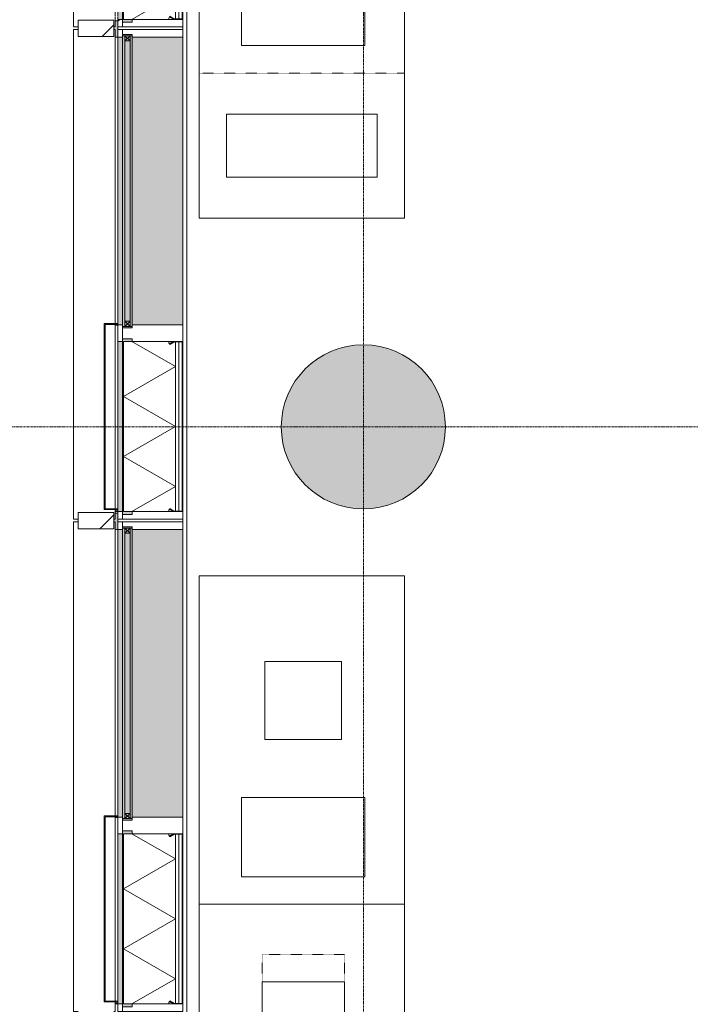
# Model space of a CAD drawing. Header units: millimetres. Extents: x -281 to 121694, y -16481 to 65128.
# Tile 24 of 256: x 8744 to 11195, y 19889 to 23489. Entities that reach past the tile are written whole.
import ezdxf

# ---------------------------------------------------------------- set-up
doc = ezdxf.new("R2010")
doc.units = ezdxf.units.MM
doc.linetypes.add('Grid Line', pattern=[12, 6, -2, 2, -2])
doc.linetypes.add('NLRS_Dash-0_6mm_Space-0_6mm_cpz', pattern=[1.2, 0.6, -0.6])
for name, color, linetype, lineweight in [('A--L$01A__Algemeen', 7, 'Continuous', 5), ('A--L$07A__Stramien', 1, 'Continuous', 5), ('A--L21__Buitenwanden', 3, 'Continuous', 5), ('A--L28__Hoofddraagconstructies', 3, 'Continuous', 5), ('A--L3__Afbouw', 2, 'Continuous', 5), ('A--L82__LosseGebruikersInvent', 1, 'Continuous', 5), ('A--L8__LosseInventaris', 1, 'Continuous', 5), ('A--LD21__DetailPenFijnHidden', 1, 'Continuous', 5)]:
    doc.layers.add(name, color=color, linetype=linetype, lineweight=lineweight)
pattern_1 = [(315, (-20757.5, 9103), (449.013, 449.013), []), (315, (-20757.5, 8944.25), (898.026, 0), []), (315, (-20757.5, 9261.75), (898.026, 0), [])]
pattern_2 = [(315, (-22557.5, 9103), (449.013, 449.013), []), (315, (-22557.5, 8944.25), (898.026, 0), []), (315, (-22557.5, 9261.75), (898.026, 0), [])]
pattern_3 = [(315, (-24357.5, 9103), (449.013, 449.013), []), (315, (-24357.5, 8944.25), (898.026, 0), []), (315, (-24357.5, 9261.75), (898.026, 0), [])]

# ---------------------------------------------------------------- blocks, each defined once
blk = doc.blocks.new('TBR-B-BWK-C-BES-ARC-R25_rvt-1-L_80_ 13')
at = {"layer": 'A--L28__Hoofddraagconstructies'}
blk.add_hatch(color=21, dxfattribs=at).paths.add_polyline_path([(10000, 21700), (10058.5, 21705.8), (10114.8, 21722.8), (10166.7, 21750.6), (10212.1, 21787.9), (10249.4, 21833.3), (10277.2, 21885.2), (10294.2, 21941.5), (10300, 22000), (10294.2, 22058.5), (10277.2, 22114.8), (10249.4, 22166.7), (10212.1, 22212.1), (10166.7, 22249.4), (10114.8, 22277.2), (10058.5, 22294.2), (10000, 22300), (9941.5, 22294.2), (9885.2, 22277.2), (9833.3, 22249.4), (9787.9, 22212.1), (9750.6, 22166.7), (9722.8, 22114.8), (9705.8, 22058.5), (9700, 22000), (9705.8, 21941.5), (9725, 21881.2), (9750.6, 21833.3), (9787.9, 21787.9), (9833.3, 21750.6), (9885.2, 21722.8), (9941.5, 21705.8)])
at = {"layer": 'A--L28__Hoofddraagconstructies', "color": 241, "lineweight": 18}
for start, end in [(0, 180), (180, 360)]:
    blk.add_arc((10000, 22000), 300, start, end, dxfattribs=at)
blk = doc.blocks.new('Rectangular Mullion - 1332_435 x 60_30min-34469616-L_80_ 13')
at = {"layer": 'A--LD21__DetailPenFijnHidden'}
blk.add_hatch(color=256, dxfattribs=at).paths.add_polyline_path([(30, 237), (-30, 237), (-29.2, 247.1), (-7.5, 247.1), (-7.5, 252), (2.5, 252), (2.5, 247.1), (30, 247.1)])
for p, q in [((-30, 237), (-30, 247.1)), ((30, 247.1), (30, 237))]:
    blk.add_line(p, q, dxfattribs=at)
blk = doc.blocks.new('NLRS_21_GM_LB_element gevel_gen_cpz - NLRS_21_13_08_elementgevel element_gen_cpz-V153-L_80_ 13')
at = {"layer": 'A--L$01A__Algemeen'}
h = blk.add_hatch(dxfattribs=at)
h.set_pattern_fill('FP_148', color=256, style=0, pattern_type=2)
h.set_pattern_definition(pattern_1)
h.paths.add_polyline_path([(-895, -17), (-867.5, -17), (-867.5, 0), (-895, 0)])
h.paths.add_polyline_path([(-245, 0), (-245, -17), (-185, -17), (-185, 0), (-234.2, 0)])
h.paths.add_polyline_path([(867.5, 0), (867.5, -17), (895, -17), (895, 0), (872.5, 0)])
for points in [[(-877.5, -52), (-867.5, -51.5), (-867.5, -20), (-245, -20), (-245, -52), (-235, -52), (-235, -17), (-877.5, -17)], [(-185, -237), (867.5, -237), (867.5, -52), (-185, -52)]]:
    blk.add_hatch(color=256, dxfattribs=at).paths.add_polyline_path(points)
h = blk.add_hatch(color=256, dxfattribs=at)
h.paths.add_polyline_path([(-867.5, -17), (-245, -17), (-245, 0), (-867.5, 0)])
h.paths.add_polyline_path([(-185, -17), (867.5, -17), (867.5, 0), (-185, 0)])
h = blk.add_hatch(dxfattribs=at)
h.set_pattern_fill('FP_147', color=256, style=0, pattern_type=2)
h.set_pattern_definition([(315, (-20757.5, 9103), (42.4264, 42.4264), []), (45, (-20757.5, 9103), (-42.4264, 42.4264), [])])
h.paths.add_polyline_path([(-867.5, -185.7), (-866.8, -203.3), (-858.1, -188.2), (-866.8, -185.7)])
h = blk.add_hatch(dxfattribs=at)
h.set_pattern_fill('FP_148', color=256, style=0, pattern_type=2)
h.set_pattern_definition(pattern_1)
h.paths.add_polyline_path([(-867.5, -205.8), (-867.5, -232), (-865.5, -232), (-865.5, -205.8)])
h.paths.add_polyline_path([(-866.8, -203.3), (-865.1, -204.3), (-856.3, -189.2), (-858.1, -188.2)])
h.paths.add_polyline_path([(-862.5, -237), (-250, -237), (-250, -235), (-862.5, -235)])
h.paths.add_polyline_path([(-256.2, -189.2), (-247.4, -204.3), (-245.7, -203.3), (-254.4, -188.2)])
h.paths.add_polyline_path([(-247, -205.8), (-247, -232), (-245, -232), (-245, -205.8)])
for p, q in [((-867.5, 0), (-895, 0)), ((-895, 0), (-895, -17)), ((-867.5, -17), (-867.5, 0)), ((-867.5, 0), (-860, 0)), ((-857, 0), (-245, 0)), ((-185, 0), (-245, 0)), ((-245, 0), (-245, -17)), ((-185, -17), (-185, 0)), ((-185, 0), (-183, 0)), ((-180, 0), (867.5, 0)), ((895, 0), (867.5, 0)), ((867.5, 0), (867.5, -17)), ((895, -17), (895, 0)), ((-877.5, -17), (-895, -17)), ((-895, -17), (-895, -237)), ((-895, -17), (-867.5, -17)), ((-877.5, -52), (-877.5, -17)), ((-245, -17), (-867.5, -17)), ((-245, -20), (-867.5, -20)), ((-867.5, -20), (-867.5, -185.7)), ((-245, -20), (-867.5, -20)), ((-867.5, -20), (-867.5, -185.7)), ((-775.6, -210), (-665.9, -20)), ((-556.2, -210), (-665.9, -20)), ((-556.2, -210), (-446.6, -20)), ((-336.9, -210), (-446.6, -20)), ((-245, -17), (-190, -17)), ((-245, -185.7), (-245, -20)), ((-245, -185.7), (-245, -20)), ((-195, -17), (-235, -17)), ((-235, -17), (-235, -52)), ((-195, -52), (-195, -17)), ((872.5, -17), (895, -17)), ((895, -17), (877.5, -17)), ((877.5, -17), (877.5, -52)), ((895, -237), (895, -17)), ((-867.5, -52), (-877.5, -52)), ((-775.6, -210), (-867.5, -50.9)), ((-336.9, -210), (-245, -50.9)), ((-235, -52), (-245, -52)), ((-190, -52), (-195, -52)), ((-185, -237), (-185, -52)), ((867.5, -52), (867.5, -237)), ((877.5, -52), (872.5, -52)), ((-867.5, -185.7), (-867.5, -204.5)), ((-867.5, -204.5), (-867.5, -205.8)), ((-867.5, -204.5), (-867.5, -205.8)), ((-867.5, -205.8), (-867.5, -232)), ((-858.1, -188.2), (-866.8, -203.3)), ((-865.5, -232), (-865.5, -205.8)), ((-865.5, -210), (-247, -210)), ((-865.5, -210), (-247, -210)), ((-865.1, -204.3), (-856.3, -189.2)), ((-856.3, -189.2), (-858.1, -188.2)), ((-254.4, -188.2), (-256.2, -189.2)), ((-256.2, -189.2), (-247.4, -204.3)), ((-245.7, -203.3), (-254.4, -188.2)), ((-247, -205.8), (-247, -232)), ((-245, -204.5), (-245, -185.7)), ((-245, -205.8), (-245, -204.5)), ((-245, -205.8), (-245, -204.5)), ((-245, -232), (-245, -205.8)), ((-895, -237), (-867.5, -237)), ((-867.5, -232), (-867.5, -237)), ((-867.5, -237), (-862.5, -237)), ((-865.5, -222.5), (-247, -222.5)), ((-250, -235), (-862.5, -235)), ((-862.5, -237), (-250, -237)), ((-250, -237), (-245, -237)), ((-245, -237), (-245, -232)), ((-245, -237), (-185, -237)), ((867.5, -237), (-185, -237)), ((867.5, -237), (895, -237))]:
    blk.add_line(p, q, dxfattribs=at)
for centre, radius, start, end in [((-867.5, -204.5), 18.8, 60, 90), ((-862.5, -205.8), 5, 150, 180), ((-862.5, -205.8), 3, 150, 180), ((-245, -204.5), 18.8, 90, 120), ((-250, -205.8), 3, 0, 30), ((-250, -205.8), 5, 360, 30), ((-862.5, -232), 5, 180, 270), ((-862.5, -232), 3, 180, 270), ((-862.5, -232), 3, 180, 270), ((-250, -232), 3, 270, 360), ((-250, -232), 3, 270, 0), ((-250, -232), 5, 270, 0)]:
    blk.add_arc(centre, radius, start, end, dxfattribs=at)
blk = doc.blocks.new('NLRS_41_GM_LB_zetwerk gevel_gen_cpz - NLRS_41_12_05_GM_zetwerk gevel_gen_cpz-61879868-L_80_ 13')
at = {"layer": 'A--L$01A__Algemeen'}
for p, q in [((375, 50), (-305, 50)), ((-305, 50), (-305, 0)), ((-302, 0), (-302, 47)), ((-302, 47), (372, 47)), ((372, 47), (372, 0)), ((375, 0), (375, 50)), ((-305, 0), (-302, 0)), ((372, 0), (375, 0))]:
    blk.add_line(p, q, dxfattribs=at)
blk = doc.blocks.new('NLRS_21_GM_LB_element gevel_gen_cpz - NLRS_21_13_08_elementgevel element_gen_cpz-V155-L_80_ 13')
at = {"layer": 'A--L$01A__Algemeen'}
h = blk.add_hatch(dxfattribs=at)
h.set_pattern_fill('FP_151', color=256, style=0, pattern_type=2)
h.set_pattern_definition(pattern_2)
h.paths.add_polyline_path([(-895, -17), (-867.5, -17), (-867.5, 0), (-895, 0)])
h.paths.add_polyline_path([(-245, 0), (-245, -17), (-185, -17), (-185, 0), (-190, 0)])
h.paths.add_polyline_path([(867.5, 0), (867.5, -17), (895, -17), (895, 0), (872.5, 0)])
for points in [[(-877.5, -52), (-867.5, -51.5), (-867.5, -20), (-245, -20), (-245, -52), (-235, -52), (-235, -17), (-877.5, -17), (-877.5, -20)], [(-185, -237), (867.5, -237), (867.5, -52), (-185, -52)]]:
    blk.add_hatch(color=256, dxfattribs=at).paths.add_polyline_path(points)
h = blk.add_hatch(color=256, dxfattribs=at)
h.paths.add_polyline_path([(-867.5, -17), (-245, -17), (-245, 0), (-867.5, 0)])
h.paths.add_polyline_path([(-185, 0), (-185, -17), (867.5, -17), (867.5, 0), (-183, 0)])
h = blk.add_hatch(dxfattribs=at)
h.set_pattern_fill('FP_150', color=256, style=0, pattern_type=2)
h.set_pattern_definition([(315, (-22557.5, 9103), (42.4264, 42.4264), []), (45, (-22557.5, 9103), (-42.4264, 42.4264), [])])
h.paths.add_polyline_path([(-867.5, -185.7), (-866.8, -203.3), (-858.1, -188.2), (-865.1, -186)])
h = blk.add_hatch(dxfattribs=at)
h.set_pattern_fill('FP_151', color=256, style=0, pattern_type=2)
h.set_pattern_definition(pattern_2)
h.paths.add_polyline_path([(-867.5, -205.8), (-867.5, -232), (-865.5, -232), (-865.5, -205.8)])
h.paths.add_polyline_path([(-866.8, -203.3), (-865.1, -204.3), (-856.3, -189.2), (-858.1, -188.2)])
h.paths.add_polyline_path([(-862.5, -237), (-250, -237), (-250, -235), (-862.5, -235)])
h.paths.add_polyline_path([(-256.2, -189.2), (-247.4, -204.3), (-245.7, -203.3), (-254.4, -188.2)])
h.paths.add_polyline_path([(-247, -205.8), (-247, -232), (-245, -232), (-245, -205.8)])
for p, q in [((-867.5, 0), (-895, 0)), ((-895, 0), (-895, -17)), ((-867.5, -17), (-867.5, 0)), ((-867.5, 0), (-860, 0)), ((-857, 0), (-245, 0)), ((-185, 0), (-245, 0)), ((-245, 0), (-245, -17)), ((-185, -17), (-185, 0)), ((-185, 0), (-183, 0)), ((-180, 0), (867.5, 0)), ((895, 0), (867.5, 0)), ((867.5, 0), (867.5, -17)), ((895, -17), (895, 0)), ((-877.5, -17), (-895, -17)), ((-895, -17), (-895, -237)), ((-895, -17), (-867.5, -17)), ((-877.5, -52), (-877.5, -17)), ((-245, -17), (-867.5, -17)), ((-245, -20), (-867.5, -20)), ((-867.5, -20), (-867.5, -185.7)), ((-245, -20), (-867.5, -20)), ((-867.5, -20), (-867.5, -185.7)), ((-775.6, -210), (-665.9, -20)), ((-556.2, -210), (-665.9, -20)), ((-556.2, -210), (-446.6, -20)), ((-336.9, -210), (-446.6, -20)), ((-245, -17), (-190, -17)), ((-245, -185.7), (-245, -20)), ((-245, -185.7), (-245, -20)), ((-195, -17), (-235, -17)), ((-235, -17), (-235, -52)), ((-195, -52), (-195, -17)), ((872.5, -17), (895, -17)), ((895, -17), (877.5, -17)), ((877.5, -17), (877.5, -52)), ((895, -237), (895, -17)), ((-867.5, -52), (-877.5, -52)), ((-775.6, -210), (-867.5, -50.9)), ((-336.9, -210), (-245, -50.9)), ((-235, -52), (-245, -52)), ((-190, -52), (-195, -52)), ((-185, -237), (-185, -52)), ((867.5, -52), (867.5, -237)), ((877.5, -52), (872.5, -52)), ((-867.5, -185.7), (-867.5, -204.5)), ((-867.5, -204.5), (-867.5, -205.8)), ((-867.5, -204.5), (-867.5, -205.8)), ((-867.5, -205.8), (-867.5, -232)), ((-858.1, -188.2), (-866.8, -203.3)), ((-865.5, -232), (-865.5, -205.8)), ((-865.5, -210), (-247, -210)), ((-865.5, -210), (-247, -210)), ((-865.1, -204.3), (-856.3, -189.2)), ((-856.3, -189.2), (-858.1, -188.2)), ((-254.4, -188.2), (-256.2, -189.2)), ((-256.2, -189.2), (-247.4, -204.3)), ((-245.7, -203.3), (-254.4, -188.2)), ((-247, -205.8), (-247, -232)), ((-245, -204.5), (-245, -185.7)), ((-245, -205.8), (-245, -204.5)), ((-245, -205.8), (-245, -204.5)), ((-245, -232), (-245, -205.8)), ((-895, -237), (-867.5, -237)), ((-867.5, -232), (-867.5, -237)), ((-867.5, -237), (-862.5, -237)), ((-865.5, -222.5), (-247, -222.5)), ((-250, -235), (-862.5, -235)), ((-862.5, -237), (-250, -237)), ((-250, -237), (-245, -237)), ((-245, -237), (-245, -232)), ((-245, -237), (-185, -237)), ((867.5, -237), (-185, -237)), ((867.5, -237), (895, -237))]:
    blk.add_line(p, q, dxfattribs=at)
for centre, radius, start, end in [((-867.5, -204.5), 18.8, 60, 90), ((-862.5, -205.8), 5, 150, 180), ((-862.5, -205.8), 3, 150, 180), ((-245, -204.5), 18.8, 90, 120), ((-250, -205.8), 3, 0, 30), ((-250, -205.8), 5, 360, 30), ((-862.5, -232), 5, 180, 270), ((-862.5, -232), 3, 180, 270), ((-862.5, -232), 3, 180, 270), ((-250, -232), 3, 270, 360), ((-250, -232), 3, 270, 0), ((-250, -232), 5, 270, 0)]:
    blk.add_arc(centre, radius, start, end, dxfattribs=at)
blk = doc.blocks.new('NLRS_41_GM_LB_vin gevel_gen_cpz - 41_12_XX_vin gevel-V156-L_80_ 13')
at = {"layer": 'A--L$01A__Algemeen'}
h = blk.add_hatch(dxfattribs=at)
h.set_pattern_fill('FP_152', color=256, style=0, pattern_type=2)
h.set_pattern_definition([(315, (-21657.5, 9103), (449.013, 449.013), []), (315, (-21657.5, 8944.25), (898.026, 0), []), (315, (-21657.5, 9261.75), (898.026, 0), [])])
h.paths.add_polyline_path([(-30, 145), (-30, 15), (30, 15), (30, 145)])
for p, q in [((30, 145), (-30, 145)), ((-30, 145), (-30, 15)), ((30, 15), (30, 145)), ((-30, 15), (30, 15))]:
    blk.add_line(p, q, dxfattribs=at)
blk = doc.blocks.new('NLRS_21_GM_LB_element gevel_gen_cpz - NLRS_21_13_08_elementgevel element_gen_cpz-V157-L_80_ 13')
at = {"layer": 'A--L$01A__Algemeen'}
h = blk.add_hatch(dxfattribs=at)
h.set_pattern_fill('FP_153', color=256, style=0, pattern_type=2)
h.set_pattern_definition(pattern_3)
h.paths.add_polyline_path([(-895, -17), (-867.5, -17), (-867.5, 0), (-895, 0)])
h.paths.add_polyline_path([(-245, -17), (-185, -17), (-185, 0), (-245, 0)])
h.paths.add_polyline_path([(867.5, 0), (867.5, -17), (895, -17), (895, 0), (872.5, 0)])
for points in [[(-877.5, -52), (-867.5, -51.5), (-867.5, -20), (-245, -20), (-245, -52), (-235, -52), (-235, -17), (-877.5, -17), (-877.5, -20)], [(-185, -237), (867.5, -237), (867.5, -52), (-185, -52)]]:
    blk.add_hatch(color=256, dxfattribs=at).paths.add_polyline_path(points)
h = blk.add_hatch(color=256, dxfattribs=at)
h.paths.add_polyline_path([(-867.5, 0), (-867.5, -17), (-245, -17), (-245, 0), (-864.3, 0)])
h.paths.add_polyline_path([(-185, -17), (867.5, -17), (867.5, 0), (-185, 0)])
h = blk.add_hatch(dxfattribs=at)
h.set_pattern_fill('FP_153', color=256, style=0, pattern_type=2)
h.set_pattern_definition(pattern_3)
h.paths.add_polyline_path([(-867.5, -205.8), (-867.5, -232), (-865.5, -232), (-865.5, -205.8)])
h.paths.add_polyline_path([(-866.8, -203.3), (-865.1, -204.3), (-856.3, -189.2), (-858.1, -188.2), (-864.3, -199)])
h.paths.add_polyline_path([(-862.5, -237), (-250, -237), (-250, -235), (-862.5, -235)])
h.paths.add_polyline_path([(-256.2, -189.2), (-247.4, -204.3), (-245.7, -203.3), (-254.4, -188.2)])
h.paths.add_polyline_path([(-247, -205.8), (-247, -232), (-245, -232), (-245, -205.8)])
for p, q in [((-867.5, 0), (-895, 0)), ((-895, 0), (-895, -17)), ((-867.5, -17), (-867.5, 0)), ((-867.5, 0), (-860, 0)), ((-857, 0), (-245, 0)), ((-185, 0), (-245, 0)), ((-245, 0), (-245, -17)), ((-185, -17), (-185, 0)), ((-185, 0), (-183, 0)), ((-180, 0), (867.5, 0)), ((895, 0), (867.5, 0)), ((867.5, 0), (867.5, -17)), ((895, -17), (895, 0)), ((-877.5, -17), (-895, -17)), ((-895, -17), (-895, -237)), ((-895, -17), (-867.5, -17)), ((-877.5, -52), (-877.5, -17)), ((-245, -17), (-867.5, -17)), ((-245, -20), (-867.5, -20)), ((-867.5, -20), (-867.5, -185.7)), ((-245, -20), (-867.5, -20)), ((-867.5, -20), (-867.5, -185.7)), ((-775.6, -210), (-665.9, -20)), ((-556.2, -210), (-665.9, -20)), ((-556.2, -210), (-446.6, -20)), ((-336.9, -210), (-446.6, -20)), ((-245, -17), (-190, -17)), ((-245, -185.7), (-245, -20)), ((-245, -185.7), (-245, -20)), ((-195, -17), (-235, -17)), ((-235, -17), (-235, -52)), ((-195, -52), (-195, -17)), ((872.5, -17), (895, -17)), ((895, -17), (877.5, -17)), ((877.5, -17), (877.5, -52)), ((895, -237), (895, -17)), ((-867.5, -52), (-877.5, -52)), ((-775.6, -210), (-867.5, -50.9)), ((-336.9, -210), (-245, -50.9)), ((-235, -52), (-245, -52)), ((-190, -52), (-195, -52)), ((-185, -237), (-185, -52)), ((867.5, -52), (867.5, -237)), ((877.5, -52), (872.5, -52)), ((-867.5, -185.7), (-867.5, -204.5)), ((-867.5, -204.5), (-867.5, -205.8)), ((-867.5, -204.5), (-867.5, -205.8)), ((-867.5, -205.8), (-867.5, -232)), ((-858.1, -188.2), (-866.8, -203.3)), ((-865.5, -232), (-865.5, -205.8)), ((-865.5, -210), (-247, -210)), ((-865.5, -210), (-247, -210)), ((-865.1, -204.3), (-856.3, -189.2)), ((-856.3, -189.2), (-858.1, -188.2)), ((-254.4, -188.2), (-256.2, -189.2)), ((-256.2, -189.2), (-247.4, -204.3)), ((-245.7, -203.3), (-254.4, -188.2)), ((-247, -205.8), (-247, -232)), ((-245, -204.5), (-245, -185.7)), ((-245, -205.8), (-245, -204.5)), ((-245, -205.8), (-245, -204.5)), ((-245, -232), (-245, -205.8)), ((-895, -237), (-867.5, -237)), ((-867.5, -232), (-867.5, -237)), ((-867.5, -237), (-862.5, -237)), ((-865.5, -222.5), (-247, -222.5)), ((-250, -235), (-862.5, -235)), ((-862.5, -237), (-250, -237)), ((-250, -237), (-245, -237)), ((-245, -237), (-245, -232)), ((-245, -237), (-185, -237)), ((867.5, -237), (-185, -237)), ((867.5, -237), (895, -237))]:
    blk.add_line(p, q, dxfattribs=at)
for centre, radius, start, end in [((-867.5, -204.5), 18.8, 60, 90), ((-862.5, -205.8), 5, 150, 180), ((-862.5, -205.8), 3, 150, 180), ((-245, -204.5), 18.8, 90, 120), ((-250, -205.8), 3, 0, 30), ((-250, -205.8), 5, 360, 30), ((-862.5, -232), 5, 180, 270), ((-862.5, -232), 3, 180, 270), ((-862.5, -232), 3, 180, 270), ((-250, -232), 3, 270, 360), ((-250, -232), 3, 270, 0), ((-250, -232), 5, 270, 0)]:
    blk.add_arc(centre, radius, start, end, dxfattribs=at)
blk = doc.blocks.new('NLRS_41_GM_LB_vin gevel_gen_cpz - 41_12_XX_vin gevel-V158-L_80_ 13')
at = {"layer": 'A--L$01A__Algemeen'}
h = blk.add_hatch(dxfattribs=at)
h.set_pattern_fill('FP_154', color=256, style=0, pattern_type=2)
h.set_pattern_definition([(315, (-23457.5, 9103), (449.013, 449.013), []), (315, (-23457.5, 8944.25), (898.026, 0), []), (315, (-23457.5, 9261.75), (898.026, 0), [])])
h.paths.add_polyline_path([(-30, 145), (-30, 15), (30, 15), (30, 145)])
for p, q in [((30, 145), (-30, 145)), ((-30, 145), (-30, 15)), ((30, 15), (30, 145)), ((-30, 15), (30, 15))]:
    blk.add_line(p, q, dxfattribs=at)
blk = doc.blocks.new('CSWK_double-triple glass panel - CSWK_double-triple glass panel-55889924-L_80_ 13')
at = {"layer": 'A--L$01A__Algemeen'}
for points in [[(-531.25, 100), (-531.25, 92), (531.25, 92), (531.25, 100), (-518.79, 100)], [(-531.25, 73), (-531.25, 65), (531.25, 65), (531.25, 73), (-518.79, 73)]]:
    blk.add_hatch(color=256, dxfattribs=at).paths.add_polyline_path(points)
at = {"layer": 'A--L82__LosseGebruikersInvent'}
blk.add_hatch(color=256, dxfattribs=at).paths.add_polyline_path([(-536.25, 100), (-536.25, 65), (-531.25, 65), (-531.25, 73), (531.25, 73), (531.25, 65), (536.25, 65), (536.25, 100), (531.25, 100), (531.25, 92), (-531.25, 92), (-531.25, 100)])
at = {"layer": 'A--L$01A__Algemeen'}
for p, q in [((531.25, 100), (-531.25, 100)), ((-531.25, 100), (-531.25, 92)), ((-531.25, 92), (531.25, 92)), ((-531.25, 92), (-512.25, 92)), ((-531.25, 73), (-531.25, 92)), ((-531.25, 92), (-512.25, 73)), ((-512.25, 92), (-531.25, 73)), ((531.25, 73), (-531.25, 73)), ((-531.25, 73), (-531.25, 65)), ((-512.25, 73), (-531.25, 73)), ((-512.25, 92), (-512.25, 73)), ((512.25, 92), (531.25, 92)), ((512.25, 73), (512.25, 92)), ((512.25, 92), (531.25, 73)), ((531.25, 92), (512.25, 73)), ((531.25, 73), (512.25, 73)), ((531.25, 92), (531.25, 100)), ((531.25, 92), (531.25, 73)), ((531.25, 65), (531.25, 73)), ((-531.25, 65), (531.25, 65))]:
    blk.add_line(p, q, dxfattribs=at)
blk = doc.blocks.new('NLRS_82_FU_UN_lab en spoel tafels_gen_kad - labtafel dxbxh 750x1200x950-V301-L_80_ 13')
at = {"layer": 'A--L$01A__Algemeen'}
for p, q in [((600, 262.7), (-600, 262.7)), ((-600, 262.7), (-600, 42.7)), ((600, -487.3), (600, 262.7)), ((-600, -277.3), (-600, -487.3)), ((-600, -487.3), (600, -487.3))]:
    blk.add_line(p, q, dxfattribs=at)
blk = doc.blocks.new('NLRS_82_FU_UN_lab en spoel tafels_gen_kad - labtafel dxbxh 750x1200x950-49024455-L_80_ 13')
at = {"layer": 'A--L$01A__Algemeen'}
for p, q in [((600, 262.7), (-600, 262.7)), ((-600, 262.7), (-600, -487.3)), ((600, -487.3), (600, 262.7)), ((-600, -487.3), (600, -487.3))]:
    blk.add_line(p, q, dxfattribs=at)
blk = doc.blocks.new('NLRS_82_FU_UN_lab en spoel tafels_gen_kad - labtafel dxbxh 750x1800x950-49024426-L_80_ 13')
at = {"layer": 'A--L$01A__Algemeen'}
for p, q in [((900, 262.7), (-900, 262.7)), ((-900, 262.7), (-900, -487.3)), ((900, -487.3), (900, 262.7)), ((-900, -487.3), (900, -487.3))]:
    blk.add_line(p, q, dxfattribs=at)
blk = doc.blocks.new('Rectangular Mullion - gevelband kader-V345-L_80_ 13')
at = {"layer": 'A--L3__Afbouw'}
for p, q in [((8939.9, 12652.5), (8958, 12652.5)), ((8939.9, 10862.5), (8939.9, 12652.5)), ((9088, 12652.5), (9092.9, 12652.5)), ((9092.9, 12652.5), (9092.9, 11577.5)), ((9092.9, 11574.5), (9092.9, 10900.5)), ((9092.9, 10897.5), (9092.9, 10862.5)), ((8958, 10862.5), (8939.9, 10862.5)), ((9092.9, 10862.5), (9088, 10862.5))]:
    blk.add_line(p, q, dxfattribs=at)
blk = doc.blocks.new('NLRS_82_SE_LB_laboratorium apparaat space reservation_gen_cpz - lab apparaat_tafelniveau-57701107-L_80_ 13')
at = {"layer": 'A--L8__LosseInventaris', "linetype": 'NLRS_Dash-0_6mm_Space-0_6mm_cpz'}
for p, q in [((-351, 150.5), (351, 150.5)), ((-351, 150.5), (-351, -150.5)), ((351, 150.5), (351, -150.5)), ((-351, -150.5), (351, -150.5))]:
    blk.add_line(p, q, dxfattribs=at)
at = {"layer": 'A--L8__LosseInventaris'}
for p, q in [((251, 150.5), (-251, 150.5)), ((-251, 150.5), (-251, -150.5)), ((251, -150.5), (251, 150.5)), ((-251, -150.5), (251, -150.5))]:
    blk.add_line(p, q, dxfattribs=at)
blk = doc.blocks.new('NLRS_82_SE_LB_laboratorium apparaat space reservation_gen_cpz - lab apparaat_tafelniveau-57701108-L_80_ 13')
at = {"layer": 'A--L8__LosseInventaris'}
for p, q in [((145, 225), (-145, 225)), ((-145, 225), (-145, -225)), ((145, -225), (145, 225)), ((-145, -225), (145, -225))]:
    blk.add_line(p, q, dxfattribs=at)
at = {"layer": 'A--L8__LosseInventaris', "linetype": 'NLRS_Dash-0_6mm_Space-0_6mm_cpz'}
for p, q in [((-145, 225), (145, 225)), ((-145, 225), (-145, -225)), ((145, 225), (145, -225)), ((-145, -225), (145, -225))]:
    blk.add_line(p, q, dxfattribs=at)
blk = doc.blocks.new('NLRS_82_SE_LB_laboratorium apparaat space reservation_gen_cpz - lab apparaat_tafelniveau-57701109-L_80_ 13')
at = {"layer": 'A--L8__LosseInventaris'}
for p, q in [((142.5, 140), (-142.5, 140)), ((-142.5, 140), (-142.5, -140)), ((142.5, -140), (142.5, 140)), ((-142.5, -140), (142.5, -140))]:
    blk.add_line(p, q, dxfattribs=at)
at = {"layer": 'A--L8__LosseInventaris', "linetype": 'NLRS_Dash-0_6mm_Space-0_6mm_cpz'}
for p, q in [((-142.5, 140), (142.5, 140)), ((-142.5, 140), (-142.5, -140)), ((142.5, 140), (142.5, -140)), ((-142.5, -140), (142.5, -140))]:
    blk.add_line(p, q, dxfattribs=at)
blk = doc.blocks.new('NLRS_82_SE_LB_laboratorium apparaat space reservation_gen_cpz - lab apparaat_tafelniveau-57701125-L_80_ 13')
at = {"layer": 'A--L8__LosseInventaris'}
for p, q in [((145, 225), (-145, 225)), ((-145, 225), (-145, -225)), ((145, -225), (145, 225)), ((-145, -225), (145, -225))]:
    blk.add_line(p, q, dxfattribs=at)
at = {"layer": 'A--L8__LosseInventaris', "linetype": 'NLRS_Dash-0_6mm_Space-0_6mm_cpz'}
for p, q in [((-145, 225), (145, 225)), ((-145, 225), (-145, -225)), ((145, 225), (145, -225)), ((-145, -225), (145, -225))]:
    blk.add_line(p, q, dxfattribs=at)
blk = doc.blocks.new('NLRS_82_SE_LB_laboratorium apparaat space reservation_gen_cpz - lab apparaat_tafelniveau-57701133-L_80_ 13')
at = {"layer": 'A--L8__LosseInventaris', "linetype": 'NLRS_Dash-0_6mm_Space-0_6mm_cpz'}
for p, q in [((-265, 375), (265, 375)), ((-265, 375), (-265, -375)), ((265, 375), (265, -375)), ((-265, -375), (265, -375))]:
    blk.add_line(p, q, dxfattribs=at)
at = {"layer": 'A--L8__LosseInventaris'}
for p, q in [((115, 275), (-115, 275)), ((-115, 275), (-115, -275)), ((115, -275), (115, 275)), ((-115, -275), (115, -275))]:
    blk.add_line(p, q, dxfattribs=at)
blk = doc.blocks.new('zetwerk - NLRS_41_12_05_GM_zetwerk gevel_gen_cpz-73492048-L_80_ 13')
at = {"layer": 'A--LD21__DetailPenFijnHidden'}
h = blk.add_hatch(color=256, dxfattribs=at)
h.paths.add_polyline_path([(307.5, 0), (304.5, 0), (304.5, -10.1), (307.5, -10.1)])
h.paths.add_polyline_path([(-374.5, 0), (-377, 0), (-376.9, -10.1), (-374.5, -10.1)])
for p, q in [((-374.5, -10.1), (-374.5, 0)), ((304.5, 0), (304.5, -10.1)), ((307.5, -10.1), (307.5, 0))]:
    blk.add_line(p, q, dxfattribs=at)

msp = doc.modelspace()

# ---------------------------------------------------------------- linework, layer by layer
at = {"layer": 'A--L$07A__Stramien', "linetype": 'Grid Line'}
for p, q in [((10000, 64428.4), (10000, 5044.8)), ((100373, 22000), (-281.1, 22000))]:
    msp.add_line(p, q, dxfattribs=at)
at = {"layer": 'A--L21__Buitenwanden'}
for p, q in [((9355, 56545), (9355, 9055)), ((9103, 23452.5), (9103, 23462.5)), ((9340, 23452.5), (9340, 23462.5)), ((9340, 22372.5), (9340, 23425)), ((9103, 21652.5), (9103, 21662.5)), ((9340, 21652.5), (9340, 21662.5)), ((9340, 20572.5), (9340, 21625))]:
    msp.add_line(p, q, dxfattribs=at)

# ---------------------------------------------------------------- block references
at = {"lineweight": 5}
msp.add_blockref('TBR-B-BWK-C-BES-ARC-R25_rvt-1-L_80_ 13', (0, 0), dxfattribs=at)
at = {"layer": 'A--L$01A__Algemeen', "rotation": 89.99999999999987}
for name, p in [('NLRS_21_GM_LB_element gevel_gen_cpz - NLRS_21_13_08_elementgevel element_gen_cpz-V157-L_80_ 13', (9103, 24357.5)), ('NLRS_41_GM_LB_vin gevel_gen_cpz - 41_12_XX_vin gevel-V158-L_80_ 13', (9103, 23457.5)), ('NLRS_21_GM_LB_element gevel_gen_cpz - NLRS_21_13_08_elementgevel element_gen_cpz-V155-L_80_ 13', (9103, 22557.5)), ('CSWK_double-triple glass panel - CSWK_double-triple glass panel-55889924-L_80_ 13', (9220, 22898.8)), ('NLRS_41_GM_LB_zetwerk gevel_gen_cpz - NLRS_41_12_05_GM_zetwerk gevel_gen_cpz-61879868-L_80_ 13', (9103, 22002.5)), ('NLRS_41_GM_LB_vin gevel_gen_cpz - 41_12_XX_vin gevel-V156-L_80_ 13', (9103, 21657.5)), ('NLRS_21_GM_LB_element gevel_gen_cpz - NLRS_21_13_08_elementgevel element_gen_cpz-V153-L_80_ 13', (9103, 20757.5)), ('CSWK_double-triple glass panel - CSWK_double-triple glass panel-55889924-L_80_ 13', (9220, 21098.8)), ('NLRS_41_GM_LB_zetwerk gevel_gen_cpz - NLRS_41_12_05_GM_zetwerk gevel_gen_cpz-61879868-L_80_ 13', (9103, 20202.5))]:
    msp.add_blockref(name, p, dxfattribs=at)
at = {"layer": 'A--L3__Afbouw'}
for p in [(0, 12600), (0, 10800), (0, 9000)]:
    msp.add_blockref('Rectangular Mullion - gevelband kader-V345-L_80_ 13', p, dxfattribs=at)
at = {"layer": 'A--L82__LosseGebruikersInvent', "rotation": 89.9999999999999}
for name, p in [('NLRS_82_FU_UN_lab en spoel tafels_gen_kad - labtafel dxbxh 750x1800x950-49024426-L_80_ 13', (9662.7, 23663.5)), ('NLRS_82_FU_UN_lab en spoel tafels_gen_kad - labtafel dxbxh 750x1200x950-49024455-L_80_ 13', (9662.7, 20855.3)), ('NLRS_82_FU_UN_lab en spoel tafels_gen_kad - labtafel dxbxh 750x1200x950-V301-L_80_ 13', (9662.7, 19655.3))]:
    msp.add_blockref(name, p, dxfattribs=at)
at = {"layer": 'A--L8__LosseInventaris', "linetype": 'NLRS_Dash-0_6mm_Space-0_6mm_cpz'}
for name, p, rotation in [('NLRS_82_SE_LB_laboratorium apparaat space reservation_gen_cpz - lab apparaat_tafelniveau-57701125-L_80_ 13', (9780, 23540), 269.9999999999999), ('NLRS_82_SE_LB_laboratorium apparaat space reservation_gen_cpz - lab apparaat_tafelniveau-57701133-L_80_ 13', (9775, 23028.5), 269.9999999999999), ('NLRS_82_SE_LB_laboratorium apparaat space reservation_gen_cpz - lab apparaat_tafelniveau-57701109-L_80_ 13', (9780, 21000), 269.9999999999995), ('NLRS_82_SE_LB_laboratorium apparaat space reservation_gen_cpz - lab apparaat_tafelniveau-57701108-L_80_ 13', (9780, 20500), 269.9999999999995), ('NLRS_82_SE_LB_laboratorium apparaat space reservation_gen_cpz - lab apparaat_tafelniveau-57701107-L_80_ 13', (9780, 19720), 269.9999999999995)]:
    msp.add_blockref(name, p, dxfattribs=dict(at, rotation=rotation))
at = {"layer": 'A--LD21__DetailPenFijnHidden', "extrusion": (0, 0, -1), "rotation": 270.0000000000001}
for p in [(-9340, 23455), (-9340, 21655)]:
    msp.add_blockref('Rectangular Mullion - 1332_435 x 60_30min-34469616-L_80_ 13', p, dxfattribs=at)
at = {"layer": 'A--LD21__DetailPenFijnHidden', "rotation": 269.9999999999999}
for p in [(9103, 21997.5), (9103, 20197.5)]:
    msp.add_blockref('zetwerk - NLRS_41_12_05_GM_zetwerk gevel_gen_cpz-73492048-L_80_ 13', p, dxfattribs=at)

doc.saveas('drawing.dxf')
